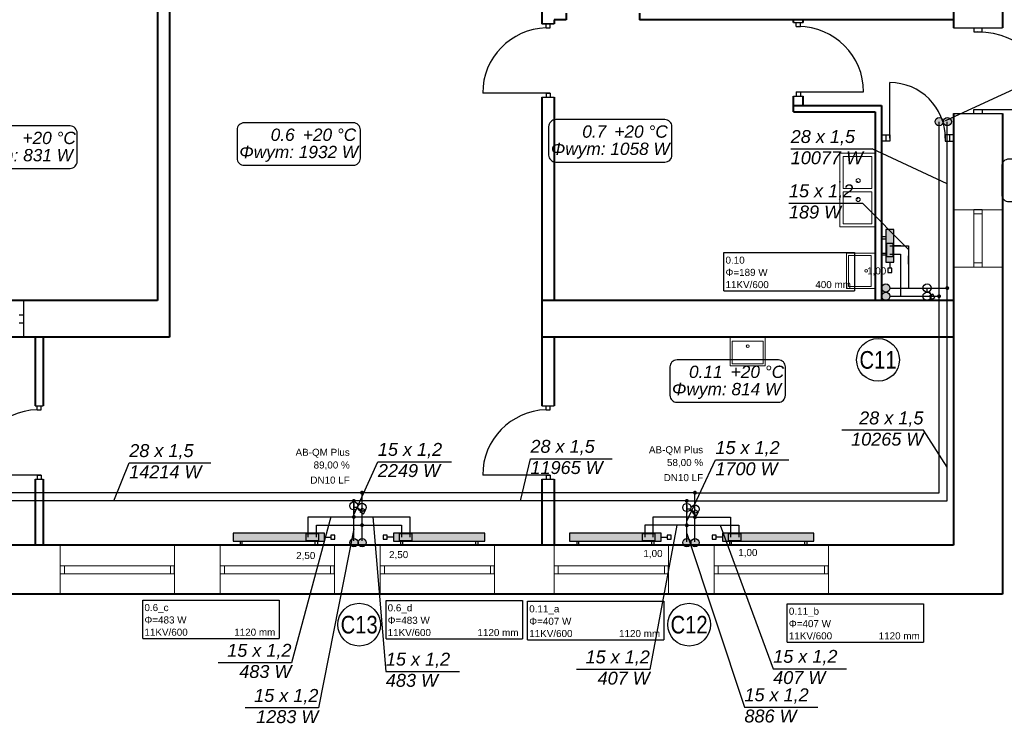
# Model space of a CAD drawing. Header units: millimetres. Extents: x 50532 to 99257, y 49161 to 61325.
# Tile 14 of 95: x 66514 to 67720, y 50653 to 51515. Entities that reach past the tile are written whole.
import ezdxf
from ezdxf import colors
from ezdxf.entities.mleader import LeaderData, LeaderLine
from ezdxf.enums import TextEntityAlignment as Align
from ezdxf.lldxf.tags import DXFTag
from ezdxf.math import Vec2, Vec3

# ---------------------------------------------------------------- set-up
doc = ezdxf.new("R2010")
doc.units = ezdxf.units.MM
for name, color, linetype, lineweight in [('cienka', 250, 'Continuous', 18), ('gruba', 8, 'Continuous', 40), ('IS_OPIS', 7, 'Continuous', 9), ('KRESKOWANIE', 9, 'Continuous', 0), ('średnia', 8, 'Continuous', 25)]:
    doc.layers.add(name, color=color, linetype=linetype, lineweight=lineweight)
for name, color, linetype in [('CP_UCSSPEC', 8, 'Continuous'), ('IS_Opisy_działek_Therm', 7, 'SOLID'), ('IS_Text_Armatury_Therm', 7, 'Continuous'), ('IS_Text_Konstrukcji', 7, 'Continuous'), ('IS_Text_Odbiornikow_Therm', 7, 'Continuous'), ('TABELKA', 7, 'Continuous')]:
    doc.layers.add(name, color=color, linetype=linetype)
for name, color, linetype, true_color in [('IS_Armatura_podłączeniowa_grz._dolnozas.', 7, 'SOLID', 0x000000), ('IS_Armatura_Therm', 7, 'SOLID', 0x000000), ('IS_Grafika', 7, 'SOLID', 0x000000), ('IS_Grzejniki_Plan_rzut', 7, 'SOLID', 0x000000)]:
    doc.layers.add(name, color=color, linetype=linetype, true_color=true_color)
doc.layers.add('IS_Powrót', color=5, linetype='DASH', lineweight=30, true_color=0x0000ff)
doc.layers.add('IS_Zasilanie', color=1, linetype='SOLID', lineweight=30, true_color=0xff0000)
doc.styles.add('ARIAL', font='ARIALN.TTF')
doc.styles.add('Arial Narrow_1', font='ARIALN.TTF')
doc.styles.add('CP_ATTR', font='romans.shx')
doc.styles.get("Standard").update_dxf_attribs({"font": 'GOTHIC.TTF'})
tags = doc.linetypes.add('DASH', pattern=[15, 10, -5]).pattern_tags.tags
tags[6:7] = [DXFTag(74, 4), DXFTag(75, 0), DXFTag(340, '0'), DXFTag(46, 0.0), DXFTag(50, 0.0), DXFTag(44, 0.0), DXFTag(45, 0.0)]
tags[4:5] = [DXFTag(74, 4), DXFTag(75, 0), DXFTag(340, '0'), DXFTag(46, 0.0), DXFTag(50, 0.0), DXFTag(44, 0.0), DXFTag(45, 0.0)]
tags = doc.linetypes.add('SOLID', pattern=[10, 10, 0]).pattern_tags.tags
tags[6:7] = [DXFTag(74, 4), DXFTag(75, 0), DXFTag(340, '0'), DXFTag(46, 0.0), DXFTag(50, 0.0), DXFTag(44, 0.0), DXFTag(45, 0.0)]
tags[4:5] = [DXFTag(74, 4), DXFTag(75, 0), DXFTag(340, '0'), DXFTag(46, 0.0), DXFTag(50, 0.0), DXFTag(44, 0.0), DXFTag(45, 0.0)]

# ---------------------------------------------------------------- blocks, each defined once
blk = doc.blocks.new('cp_insbp_1')
blk.add_point((0, 0))
at = {"style": 'CP_ATTR', "flags": 9}
for tag in ['FORM', 'TYPE', 'ID', 'WIDTH', 'HEIGHT', 'SYSTEM', 'VERSION', 'PIPE', 'OTHER']:
    blk.add_attdef(tag, text='', height=0.00005, dxfattribs=at).set_placement((-1, 1), align=Align.MIDDLE_LEFT)
blk = doc.blocks.new('cp_insbp_2')
blk.add_point((0, 0))
at = {"style": 'CP_ATTR', "flags": 9}
for tag in ['FORM', 'TYPE', 'ID', 'WIDTH', 'HEIGHT', 'SYSTEM', 'VERSION', 'PIPE', 'OTHER']:
    blk.add_attdef(tag, text='', height=0.00005, dxfattribs=at).set_placement((-1, 1), align=Align.MIDDLE_LEFT)
blk = doc.blocks.new('cp_insbp_3')
blk.add_point((0, 0))
at = {"style": 'CP_ATTR', "flags": 9}
for tag in ['OTHER', 'PIPE', 'VERSION', 'SYSTEM', 'HEIGHT', 'WIDTH', 'ID', 'TYPE', 'FORM']:
    blk.add_attdef(tag, text='', height=0.00005, dxfattribs=at).set_placement((-1, 1), align=Align.MIDDLE_LEFT)
blk = doc.blocks.new('2DARZ_115a_f5x525s')
for p, q in [((-21.5, 0), (21.5, 0)), ((-21.5, 0), (-21.5, -35)), ((21.5, 0), (21.5, -35)), ((-19, -5), (19, -5)), ((-19, -5), (-19, -32.5)), ((19, -5), (19, -32.5)), ((-21.5, -35), (21.5, -35)), ((-19, -32.5), (19, -32.5))]:
    blk.add_line(p, q)
blk.add_circle((0, -10.9), 1.75)
at = {"layer": 'CP_UCSSPEC', "xscale": 0.005, "yscale": 0.005, "zscale": 0.005}
for name, p in [('cp_insbp_2', (-21.5, 0)), ('cp_insbp_1', (0, 0)), ('cp_insbp_3', (21.5, 0))]:
    blk.add_blockref(name, p, dxfattribs=at)
at = {"style": 'CP_ATTR', "flags": 9}
for tag in ['OTHER', 'PRICE', 'WEIGHT', 'CHARACTER', 'ORDER-NO', 'PRODUCT-TYPE', 'ARTICLE', 'PRODUCER', 'NUMBER', 'GROUP', 'NAME']:
    blk.add_attdef(tag, text='', height=0.00005, dxfattribs=at).set_placement((-9.4, -1.2), align=Align.MIDDLE_LEFT)
blk = doc.blocks.new('cp_insbp_4')
blk.add_point((0, 0))
at = {"style": 'CP_ATTR', "flags": 9}
for tag in ['FORM', 'TYPE', 'ID', 'WIDTH', 'HEIGHT', 'SYSTEM', 'VERSION', 'PIPE', 'OTHER']:
    blk.add_attdef(tag, text='', height=0.0000025, dxfattribs=at).set_placement((0, 0), align=Align.MIDDLE_LEFT)
blk = doc.blocks.new('G$CBFF5C414')
for p, q in [((0, 43), (90.4, 43)), ((0, 0), (0, 43)), ((4, 39), (43.2, 39)), ((4, 4), (4, 39)), ((43.2, 39), (43.2, 4)), ((86.4, 39), (47.2, 39)), ((47.2, 39), (47.2, 4)), ((86.4, 4), (86.4, 39)), ((90.4, 43), (90.4, 0)), ((90.4, 0), (0, 0)), ((43.2, 4), (4, 4)), ((47.2, 4), (86.4, 4))]:
    blk.add_line(p, q)
for centre in [(33.6, 20.7), (56.8, 20.7)]:
    blk.add_circle(centre, 2.5)
at = {"layer": 'CP_UCSSPEC'}
for name, p, xscale, yscale, zscale in [('cp_insbp_2', (0, 43), 0.005, 0.005, 0.005), ('cp_insbp_1', (35, 43), 0.005, 0.005, 0.005), ('cp_insbp_3', (70, 43), 0.005, 0.005, 0.005), ('cp_insbp_4', (35, 21.5), 0.1, 0.1, 0.1), ('cp_insbp_4', (55.4, 21.5), -0.1, 0.1, 0.1)]:
    blk.add_blockref(name, p, dxfattribs=dict(at, xscale=xscale, yscale=yscale, zscale=zscale))
at = {"style": 'CP_ATTR', "flags": 9}
for tag in ['NAME', 'GROUP', 'NUMBER', 'PRODUCER', 'ARTICLE', 'PRODUCT-TYPE', 'ORDER-NO', 'CHARACTER', 'WEIGHT', 'PRICE', 'OTHER']:
    blk.add_attdef(tag, text='', height=0.00005, dxfattribs=at).set_placement((20.8, 43), align=Align.MIDDLE_LEFT)
blk = doc.blocks.new('G$CD8E8D5A8')
at = {"layer": 'cienka'}
for p, q in [((4647, 1703.5), (4587, 1703.5)), ((4612, 1633.5), (4612, 1703.5)), ((4622, 1633.5), (4622, 1703.5)), ((4622, 1698.5), (4612, 1698.5)), ((4647, 1633.5), (4587, 1633.5)), ((4622, 1638.5), (4612, 1638.5)), ((3493, 1232.5), (3493, 1292.5)), ((3633, 1232.5), (3633, 1292.5)), ((3689, 1232.5), (3689, 1292.5)), ((3829, 1232.5), (3829, 1292.5)), ((3885, 1232.5), (3885, 1292.5)), ((4025, 1232.5), (4025, 1292.5)), ((4098, 1232.5), (4098, 1292.5)), ((4238, 1232.5), (4238, 1292.5)), ((4294, 1232.5), (4294, 1292.5)), ((4434, 1232.5), (4434, 1292.5)), ((3493, 1267.5), (3633, 1267.5)), ((3498, 1257.5), (3498, 1267.5)), ((3628, 1257.5), (3628, 1267.5)), ((3689, 1267.5), (3829, 1267.5)), ((3694, 1257.5), (3694, 1267.5)), ((3824, 1257.5), (3824, 1267.5)), ((3885, 1267.5), (4025, 1267.5)), ((3890, 1257.5), (3890, 1267.5)), ((4020, 1257.5), (4020, 1267.5)), ((4098, 1267.5), (4238, 1267.5)), ((4103, 1257.5), (4103, 1267.5)), ((4233, 1257.5), (4233, 1267.5)), ((4294, 1267.5), (4434, 1267.5)), ((4299, 1257.5), (4299, 1267.5)), ((4429, 1257.5), (4429, 1267.5)), ((3493, 1257.5), (3633, 1257.5)), ((3689, 1257.5), (3829, 1257.5)), ((3885, 1257.5), (4025, 1257.5)), ((4098, 1257.5), (4238, 1257.5)), ((4294, 1257.5), (4434, 1257.5))]:
    blk.add_line(p, q, dxfattribs=at)
at = {"layer": 'gruba'}
for p, q in [((4647, 2228.5), (4647, 1926.5)), ((3612, 2168.5), (3612, 1592.5)), ((3627, 2168.5), (3627, 1547.5)), ((4083, 2168.5), (4083, 1931.5)), ((4587, 2168.5), (4587, 1926.5)), ((4112.5, 1944.5), (4112.5, 1936.5)), ((4202.5, 1944.5), (4202.5, 1936.5)), ((4098, 1936.5), (4098, 1931.5)), ((4112.5, 1936.5), (4098, 1936.5)), ((4587, 1936.5), (4202.5, 1936.5)), ((4391, 1933), (4391, 1936.5)), ((4403, 1933), (4403, 1936.5)), ((4083, 1841.5), (4083, 1463.5)), ((4098, 1841.5), (4098, 1592.5)), ((4391, 1831.5), (4391, 1843)), ((4403, 1831.5), (4403, 1843)), ((4391, 1831.5), (4499, 1831.5)), ((4391, 1823.5), (4391, 1831.5)), ((4391, 1823.5), (4491, 1823.5)), ((4491, 1823.5), (4491, 1592.5)), ((4499, 1831.5), (4499, 1592.5)), ((4587, 1821.5), (4587, 1292.5)), ((4647, 1821.5), (4647, 1232.5)), ((3612, 1592.5), (3155.8, 1592.5)), ((4587, 1592.5), (4083, 1592.5)), ((3627, 1547.5), (3155.8, 1547.5)), ((3462.2, 1547.5), (3462.2, 1463.5)), ((3472.2, 1547.5), (3472.2, 1463.5)), ((4587, 1547.5), (4083, 1547.5)), ((4098, 1547.5), (4098, 1463.5)), ((3462.2, 1373.5), (3462.2, 1292.5)), ((3472.2, 1373.5), (3472.2, 1292.5)), ((4083, 1373.5), (4083, 1292.5)), ((4098, 1373.5), (4098, 1292.5)), ((4587, 1292.5), (2413, 1292.5)), ((4647, 1232.5), (2458, 1232.5))]:
    blk.add_line(p, q, dxfattribs=at)
at = {"layer": 'średnia'}
for p, q in [((4098, 1931.5), (4083, 1931.5)), ((4083, 1931.5), (4098, 1931.5)), ((4088, 1926.5), (4088, 1931.5)), ((4093, 1926.5), (4093, 1931.5)), ((4391, 1933), (4403, 1933)), ((4394.5, 1928), (4394.5, 1933)), ((4399.5, 1928), (4399.5, 1933)), ((4088, 1926.5), (4093, 1926.5)), ((4394.5, 1928), (4399.5, 1928)), ((4587, 1926.5), (4647, 1926.5)), ((4612, 1926.5), (4612, 1921.5)), ((4612, 1921.5), (4622, 1921.5)), ((4622, 1921.5), (4622, 1926.5)), ((4509, 1791.5), (4509, 1859.5)), ((4093, 1846.5), (4010.4, 1846.5)), ((4088, 1846.5), (4093, 1846.5)), ((4088, 1846.5), (4088, 1841.5)), ((4093, 1846.5), (4093, 1841.5)), ((4394.5, 1848), (4399.5, 1848)), ((4394.5, 1848), (4394.5, 1843)), ((4397, 1848), (4477, 1848)), ((4399.5, 1848), (4399.5, 1843)), ((4083, 1841.5), (4098, 1841.5)), ((4391, 1843), (4403, 1843)), ((4587, 1821.5), (4647, 1821.5)), ((4612, 1821.5), (4612, 1826.5)), ((4612, 1826.5), (4622, 1826.5)), ((4617, 1826.5), (4712, 1826.5)), ((4622, 1826.5), (4622, 1821.5)), ((4499, 1795.5), (4504, 1795.5)), ((4504, 1787.5), (4499, 1787.5)), ((4504, 1795.5), (4504, 1787.5)), ((4504, 1795.5), (4509, 1795.5)), ((4509, 1787.5), (4504, 1787.5)), ((4509, 1795.5), (4509, 1787.5)), ((4582, 1795.5), (4577, 1795.5)), ((4577, 1795.5), (4577, 1787.5)), ((4577, 1787.5), (4582, 1787.5)), ((4587, 1795.5), (4582, 1795.5)), ((4582, 1795.5), (4582, 1787.5)), ((4582, 1787.5), (4587, 1787.5)), ((4622, 1703.5), (4612, 1703.5)), ((3447.8, 1592.5), (3447.8, 1547.5)), ((3442.8, 1575), (3447.8, 1575)), ((3442.8, 1565), (3447.8, 1565)), ((3462.2, 1463.5), (3472.2, 1463.5)), ((3464.7, 1458.5), (3464.7, 1463.5)), ((3469.7, 1458.5), (3469.7, 1463.5)), ((4083, 1463.5), (4098, 1463.5)), ((4088, 1458.5), (4088, 1463.5)), ((4093, 1458.5), (4093, 1463.5)), ((3464.7, 1458.5), (3469.7, 1458.5)), ((4088, 1458.5), (4093, 1458.5)), ((3469.7, 1378.5), (3387.2, 1378.5)), ((3464.7, 1378.5), (3469.7, 1378.5)), ((3464.7, 1378.5), (3464.7, 1373.5)), ((3469.7, 1378.5), (3469.7, 1373.5)), ((4093, 1378.5), (4010.4, 1378.5)), ((4088, 1378.5), (4093, 1378.5)), ((4088, 1378.5), (4088, 1373.5)), ((4093, 1378.5), (4093, 1373.5)), ((3462.2, 1373.5), (3472.2, 1373.5)), ((4083, 1373.5), (4098, 1373.5)), ((3633, 1257.5), (3633, 1267.5)), ((3829, 1257.5), (3829, 1267.5)), ((4025, 1257.5), (4025, 1267.5)), ((4238, 1257.5), (4238, 1267.5)), ((4434, 1257.5), (4434, 1267.5))]:
    blk.add_line(p, q, dxfattribs=at)
for centre, radius, start, end in [((4090.5, 1846.5), 80.1, 91.8396, 179.9791), ((4397, 1848), 80, 0, 90), ((4617, 1826.5), 95, 0, 90), ((4509, 1791.5), 68, 0, 90), ((3467.2, 1378.5), 80.1, 91.8396, 179.9791), ((4090.5, 1378.5), 80.1, 91.8396, 179.9791)]:
    blk.add_arc(centre, radius, start, end, dxfattribs=at)
at = {"layer": 'KRESKOWANIE', "ltscale": 20, "xscale": -1, "rotation": 89.99999999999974}
blk.add_blockref('G$CBFF5C414', (4491, 1773), dxfattribs=at)
at = {"layer": 'KRESKOWANIE', "ltscale": 20}
for p, rotation in [((4491, 1628.8), 269.9999999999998), ((4335, 1547.5), 359.9999999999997)]:
    blk.add_blockref('2DARZ_115a_f5x525s', p, dxfattribs=dict(at, rotation=rotation))

msp = doc.modelspace()

# ---------------------------------------------------------------- hatches: boundary and pattern name
at = {"layer": 'IS_Grafika', "transparency": 33554687}
h = msp.add_hatch(color=7, dxfattribs=at)
h.dxf.hatch_style = 1
edge = h.paths.add_edge_path()
edge.add_arc((67650, 51389.6), 5, 0, 360)
edge = h.paths.add_edge_path()
edge.add_arc((67640, 51389.6), 5, 0, 360)
h = msp.add_hatch(color=7, dxfattribs=at)
h.dxf.hatch_style = 1
edge = h.paths.add_edge_path()
edge.add_arc((67574.7, 51175.8), 5, 0, 360)
edge = h.paths.add_edge_path()
edge.add_arc((67574.7, 51185.8), 5, 0, 360)
h = msp.add_hatch(color=7, dxfattribs=at)
h.dxf.hatch_style = 1
edge = h.paths.add_edge_path()
edge.add_arc((66933.3, 50873.9), 5, 0, 360)
edge = h.paths.add_edge_path()
edge.add_arc((66923.3, 50873.9), 5, 0, 360)
h = msp.add_hatch(color=7, dxfattribs=at)
h.dxf.hatch_style = 1
edge = h.paths.add_edge_path()
edge.add_arc((67341, 50873.9), 5, 0, 360)
edge = h.paths.add_edge_path()
edge.add_arc((67331, 50873.9), 5, 0, 360)
at = {"layer": 'IS_Grzejniki_Plan_rzut'}
for points in [[(67574.6, 51257.5), (67574.6, 51217.5), (67584.6, 51217.5), (67584.6, 51257.5)], [(66775.3, 50875.6), (66887.3, 50875.6), (66887.3, 50885.6), (66775.3, 50885.6)], [(66971.7, 50875.6), (67083.7, 50875.6), (67083.7, 50885.6), (66971.7, 50885.6)], [(67187.4, 50875.6), (67299.4, 50875.6), (67299.4, 50885.6), (67187.4, 50885.6)], [(67374.6, 50875.6), (67486.6, 50875.6), (67486.6, 50885.6), (67374.6, 50885.6)]]:
    msp.add_hatch(color=8, dxfattribs=at).paths.add_polyline_path(points)
at = {"layer": 'IS_Opisy_działek_Therm'}
h = msp.add_hatch(color=1, dxfattribs=at)
edge = h.paths.add_edge_path()
edge.add_arc((67650, 51185.8), 2.4, 90, 450)
h = msp.add_hatch(color=1, dxfattribs=at)
edge = h.paths.add_edge_path()
edge.add_arc((66923.2, 50925.1), 2.4, 90, 450)
h = msp.add_hatch(color=1, dxfattribs=at)
edge = h.paths.add_edge_path()
edge.add_arc((67331, 50925.1), 2.4, 90, 450)
h = msp.add_hatch(color=1, dxfattribs=at)
edge = h.paths.add_edge_path()
edge.add_arc((66923.2, 50905.4), 2.4, 90, 450)
h = msp.add_hatch(color=1, dxfattribs=at)
edge = h.paths.add_edge_path()
edge.add_arc((67331, 50895.2), 2.4, 90, 450)
at = {"layer": 'IS_Powrót'}
h = msp.add_hatch(color=256, dxfattribs=at)
edge = h.paths.add_edge_path()
edge.add_arc((67640, 51175.8), 2.4, 90, 450)
h = msp.add_hatch(color=256, dxfattribs=at)
edge = h.paths.add_edge_path()
edge.add_arc((66933.2, 50935.1), 2.4, 90, 450)
h = msp.add_hatch(color=256, dxfattribs=at)
edge = h.paths.add_edge_path()
edge.add_arc((67341, 50935.1), 2.4, 90, 450)
at = {"layer": 'IS_Text_Armatury_Therm'}
h = msp.add_hatch(color=5, dxfattribs=at)
edge = h.paths.add_edge_path()
edge.add_arc((67341, 50905.2), 2.4, 90, 450)
h = msp.add_hatch(color=5, dxfattribs=at)
edge = h.paths.add_edge_path()
edge.add_arc((66933.2, 50895.4), 2.4, 90, 450)

# ---------------------------------------------------------------- linework, layer by layer
at = {"layer": 'IS_Armatura_podłączeniowa_grz._dolnozas.'}
for p, q in [((67575.6, 51240.5), (67575.6, 51224.5)), ((67583.6, 51240.5), (67575.6, 51240.5)), ((67583.6, 51224.5), (67583.6, 51240.5)), ((67575.6, 51224.5), (67583.6, 51224.5)), ((66880.3, 50884.6), (66864.3, 50884.6)), ((66864.3, 50884.6), (66864.3, 50876.6)), ((66880.3, 50876.6), (66880.3, 50884.6)), ((66994.7, 50884.6), (66978.7, 50884.6)), ((66978.7, 50884.6), (66978.7, 50876.6)), ((66994.7, 50876.6), (66994.7, 50884.6)), ((67292.4, 50884.6), (67276.4, 50884.6)), ((67276.4, 50884.6), (67276.4, 50876.6)), ((67292.4, 50876.6), (67292.4, 50884.6)), ((67397.6, 50884.6), (67381.6, 50884.6)), ((67381.6, 50884.6), (67381.6, 50876.6)), ((67397.6, 50876.6), (67397.6, 50884.6)), ((66864.3, 50876.6), (66880.3, 50876.6)), ((66978.7, 50876.6), (66994.7, 50876.6)), ((67276.4, 50876.6), (67292.4, 50876.6)), ((67381.6, 50876.6), (67397.6, 50876.6))]:
    msp.add_line(p, q, dxfattribs=at)
at = {"layer": 'IS_Armatura_Therm'}
for p, q in [((67593.3, 51237.5), (67583.3, 51237.5)), ((67579.6, 51217.5), (67579.6, 51210)), ((67602.6, 51215.2), (67602.6, 51225.2)), ((67577.1, 51210), (67577.1, 51205)), ((67582.1, 51210), (67577.1, 51210)), ((67582.1, 51205), (67582.1, 51210)), ((67577.1, 51205), (67582.1, 51205)), ((67625.3, 51180.8), (67625.3, 51185.8)), ((66923.2, 50922.1), (66923.2, 50912.1)), ((66928.2, 50917.1), (66923.2, 50917.1)), ((67331, 50920), (67331, 50910)), ((67336, 50915), (67331, 50915)), ((66887.3, 50880.6), (66894.8, 50880.6)), ((66899.8, 50883.1), (66894.8, 50883.1)), ((66894.8, 50883.1), (66894.8, 50878.1)), ((66899.8, 50878.1), (66899.8, 50883.1)), ((66964.2, 50883.1), (66959.2, 50883.1)), ((66959.2, 50883.1), (66959.2, 50878.1)), ((66964.2, 50878.1), (66964.2, 50883.1)), ((66971.7, 50880.6), (66964.2, 50880.6)), ((67299.4, 50880.6), (67306.9, 50880.6)), ((67311.9, 50883.1), (67306.9, 50883.1)), ((67306.9, 50883.1), (67306.9, 50878.1)), ((67311.9, 50878.1), (67311.9, 50883.1)), ((67367.1, 50883.1), (67362.1, 50883.1)), ((67362.1, 50883.1), (67362.1, 50878.1)), ((67367.1, 50878.1), (67367.1, 50883.1)), ((67374.6, 50880.6), (67367.1, 50880.6)), ((66894.8, 50878.1), (66899.8, 50878.1)), ((66959.2, 50878.1), (66964.2, 50878.1)), ((67306.9, 50878.1), (67311.9, 50878.1)), ((67362.1, 50878.1), (67367.1, 50878.1))]:
    msp.add_line(p, q, dxfattribs=at)
at = {"layer": 'IS_Armatura_Therm', "color": 1}
for p, q in [((67627.8, 51181.5), (67630.3, 51177.2)), ((67632.4, 51178.4), (67628.1, 51175.9)), ((67628.1, 51175.9), (67630.6, 51171.6)), ((67630.6, 51171.6), (67634.9, 51174.1)), ((67634.9, 51174.1), (67632.4, 51178.4)), ((66927.6, 50916.4), (66931.9, 50913.9)), ((66933.1, 50916.1), (66930.6, 50911.8)), ((66937.5, 50913.6), (66933.1, 50916.1)), ((66930.6, 50911.8), (66935, 50909.3)), ((66935, 50909.3), (66937.5, 50913.6)), ((67335.3, 50914.5), (67339.6, 50912)), ((67340.9, 50914.1), (67338.4, 50909.8)), ((67338.4, 50909.8), (67342.7, 50907.3)), ((67345.2, 50911.6), (67340.9, 50914.1)), ((67342.7, 50907.3), (67345.2, 50911.6))]:
    msp.add_line(p, q, dxfattribs=at)
for centre in [(67625.3, 51185.8), (66923.2, 50918.9), (67331, 50917)]:
    msp.add_ellipse(centre, major_axis=(5, 0), ratio=1, dxfattribs=at)
at = {"layer": 'IS_Armatura_Therm'}
for centre in [(67625.3, 51175.8), (66933.2, 50917.1), (67341, 50915)]:
    msp.add_ellipse(centre, major_axis=(5, 0), ratio=1, dxfattribs=at)
at = {"layer": 'IS_Grafika'}
for centre in [(67640, 51389.6), (67650, 51389.6), (67574.7, 51185.8), (67574.7, 51175.8), (66923.3, 50873.9), (66933.3, 50873.9), (67331, 50873.9), (67341, 50873.9)]:
    msp.add_circle(centre, 5, dxfattribs=at)
at = {"layer": 'IS_Grzejniki_Plan_rzut'}
for p, q in [((67574.6, 51257.5), (67574.6, 51217.5)), ((67584.6, 51257.5), (67574.6, 51257.5)), ((67584.6, 51217.5), (67584.6, 51257.5)), ((67574.6, 51248.7), (67569.6, 51248.7)), ((67569.6, 51248.7), (67569.6, 51246.2)), ((67569.6, 51246.2), (67574.6, 51246.2)), ((67569.6, 51226.2), (67569.6, 51228.7)), ((67569.6, 51228.7), (67574.6, 51228.7)), ((67574.6, 51226.2), (67569.6, 51226.2)), ((67574.6, 51217.5), (67584.6, 51217.5)), ((66887.3, 50885.6), (66775.3, 50885.6)), ((66775.3, 50885.6), (66775.3, 50875.6)), ((66887.3, 50875.6), (66887.3, 50885.6)), ((67083.7, 50885.6), (66971.7, 50885.6)), ((66971.7, 50885.6), (66971.7, 50875.6)), ((67083.7, 50875.6), (67083.7, 50885.6)), ((67299.4, 50885.6), (67187.4, 50885.6)), ((67187.4, 50885.6), (67187.4, 50875.6)), ((67299.4, 50875.6), (67299.4, 50885.6)), ((67486.6, 50885.6), (67374.6, 50885.6)), ((67374.6, 50885.6), (67374.6, 50875.6)), ((67486.6, 50875.6), (67486.6, 50885.6)), ((66775.3, 50875.6), (66887.3, 50875.6)), ((66784, 50875.6), (66784, 50870.6)), ((66784, 50870.6), (66786.5, 50870.6)), ((66786.5, 50870.6), (66786.5, 50875.6)), ((66876, 50870.6), (66876, 50875.6)), ((66878.5, 50870.6), (66876, 50870.6)), ((66878.5, 50875.6), (66878.5, 50870.6)), ((66971.7, 50875.6), (67083.7, 50875.6)), ((66980.5, 50875.6), (66980.5, 50870.6)), ((66980.5, 50870.6), (66983, 50870.6)), ((66983, 50870.6), (66983, 50875.6)), ((67072.5, 50870.6), (67072.5, 50875.6)), ((67075, 50870.6), (67072.5, 50870.6)), ((67075, 50875.6), (67075, 50870.6)), ((67187.4, 50875.6), (67299.4, 50875.6)), ((67196.2, 50875.6), (67196.2, 50870.6)), ((67196.2, 50870.6), (67198.7, 50870.6)), ((67198.7, 50870.6), (67198.7, 50875.6)), ((67288.2, 50870.6), (67288.2, 50875.6)), ((67290.7, 50870.6), (67288.2, 50870.6)), ((67290.7, 50875.6), (67290.7, 50870.6)), ((67374.6, 50875.6), (67486.6, 50875.6)), ((67383.4, 50875.6), (67383.4, 50870.6)), ((67383.4, 50870.6), (67385.9, 50870.6)), ((67385.9, 50870.6), (67385.9, 50875.6)), ((67475.4, 50870.6), (67475.4, 50875.6)), ((67477.9, 50870.6), (67475.4, 50870.6)), ((67477.9, 50875.6), (67477.9, 50870.6))]:
    msp.add_line(p, q, dxfattribs=at)
at = {"layer": 'IS_Opisy_działek_Therm'}
for p, q in [((67458.3, 51356.3), (67558.2, 51356.3)), ((67456.1, 51289.7), (67546, 51289.7)), ((67602.6, 51232.9), (67546, 51289.7)), ((67620.8, 51011.5), (67520.8, 51011.5)), ((67650, 50966.4), (67620.8, 51011.5)), ((67127.1, 50925.1), (67139.5, 50976.7)), ((67139.5, 50976.7), (67239.4, 50976.7)), ((66629.3, 50925.1), (66648.1, 50971.5)), ((66648.1, 50971.5), (66748, 50971.5)), ((66923.2, 50907.9), (66952.6, 50972.9)), ((66952.6, 50972.9), (67042.6, 50972.9)), ((67331, 50900.2), (67366, 50975.2)), ((67366, 50975.2), (67455.9, 50975.2)), ((66895.2, 50905.4), (66846.8, 50726.8)), ((66946.6, 50905.4), (66962.4, 50716)), ((67318.9, 50895.2), (67285.7, 50718.6)), ((67371.8, 50895.2), (67436.8, 50719.3)), ((66923.2, 50890.7), (66879.8, 50671.5)), ((67331, 50885), (67401.6, 50672.3)), ((66846.8, 50726.8), (66756.9, 50726.8)), ((66962.4, 50716), (67052.4, 50716)), ((67285.7, 50718.6), (67195.8, 50718.6)), ((67436.8, 50719.3), (67526.7, 50719.3)), ((66879.8, 50671.5), (66789.9, 50671.5)), ((67401.6, 50672.3), (67491.5, 50672.3))]:
    msp.add_line(p, q, dxfattribs=at)
at = {"layer": 'IS_Powrót'}
for p, q in [((67640, 51227.5), (67640, 51389.6)), ((67579.6, 51227.5), (67592.6, 51227.5)), ((67592.6, 51227.5), (67592.6, 51175.8)), ((67640, 50935.1), (67640, 51227.5)), ((67579.6, 51175.8), (67640, 51175.8)), ((66933.2, 50935.1), (66345.5, 50935.1)), ((66933.2, 50895.4), (66933.2, 50935.1)), ((67341, 50935.1), (66933.2, 50935.1)), ((67341, 50905.2), (67341, 50935.1)), ((67341, 50935.1), (67640, 50935.1)), ((67341, 50905.2), (67289.4, 50905.2)), ((67289.4, 50905.2), (67289.4, 50880.6)), ((67341, 50874.9), (67341, 50905.2)), ((67341, 50905.2), (67384.6, 50905.2)), ((67384.6, 50905.2), (67384.6, 50880.6)), ((66877.3, 50880.6), (66877.3, 50895.4)), ((66877.3, 50895.4), (66933.2, 50895.4)), ((66933.2, 50876), (66933.2, 50895.4)), ((66933.2, 50895.4), (66981.7, 50895.4)), ((66981.7, 50895.4), (66981.7, 50880.6))]:
    msp.add_line(p, q, dxfattribs=at)
at = {"layer": 'IS_Text_Konstrukcji', "linetype": 'SOLID'}
for points in [[(66788.8, 51336.3), (66922.5, 51336.3, 0.414214), (66931.2, 51344.9), (66931.2, 51379.6, 0.414214), (66922.5, 51388.3), (66788.8, 51388.3, 0.414214), (66780.2, 51379.6), (66780.2, 51344.9, 0.414214), (66788.8, 51336.3)], [(67170.4, 51340.2), (67304.1, 51340.2, 0.414214), (67312.8, 51348.8), (67312.8, 51383.5, 0.414214), (67304.1, 51392.2), (67170.4, 51392.2, 0.414214), (67161.8, 51383.5), (67161.8, 51348.8, 0.414214), (67170.4, 51340.2)], [(66451.5, 51332.4), (66575.7, 51332.4, 0.414214), (66584.3, 51341.1), (66584.3, 51375.7, 0.414214), (66575.7, 51384.4), (66451.5, 51384.4, 0.414214), (66442.8, 51375.7), (66442.8, 51341.1, 0.414214), (66451.5, 51332.4)], [(67725.4, 51291.8), (67849.6, 51291.8, 0.414214), (67858.2, 51300.5), (67858.2, 51335.1, 0.414214), (67849.6, 51343.8), (67725.4, 51343.8, 0.414214), (67716.8, 51335.1), (67716.8, 51300.5, 0.414214), (67725.4, 51291.8)], [(67319, 51045.8), (67443.2, 51045.8, 0.414214), (67451.8, 51054.4), (67451.8, 51089.1, 0.414214), (67443.2, 51097.8), (67319, 51097.8, 0.414214), (67310.3, 51089.1), (67310.3, 51054.4, 0.414214), (67319, 51045.8)]]:
    msp.add_lwpolyline(points, format="xyb", dxfattribs=at)
at = {"layer": 'IS_Text_Konstrukcji', "ltscale": 20}
for centre in [(67565.2, 51097.8), (66929.7, 50773.4), (67333.8, 50773.4)]:
    msp.add_circle(centre, 26.2, dxfattribs=at)
at = {"layer": 'IS_Text_Odbiornikow_Therm', "linetype": 'SOLID'}
for p, q in [((67376.4, 51182.5), (67376.4, 51229.5)), ((67376.4, 51229.5), (67536.4, 51229.5)), ((67536.4, 51229.5), (67536.4, 51182.5)), ((67376.4, 51182.5), (67536.4, 51182.5)), ((66664.7, 50756.5), (66664.7, 50803.5)), ((66664.7, 50803.5), (66831.7, 50803.5)), ((66831.7, 50803.5), (66831.7, 50756.5)), ((66962.6, 50756.2), (66962.6, 50803.2)), ((66962.6, 50803.2), (67129.6, 50803.2)), ((67129.6, 50803.2), (67129.6, 50756.2)), ((67136, 50755), (67136, 50802)), ((67136, 50802), (67303, 50802)), ((67303, 50802), (67303, 50755)), ((67454, 50752), (67454, 50799)), ((67454, 50799), (67621, 50799)), ((67621, 50799), (67621, 50752)), ((66664.7, 50756.5), (66831.7, 50756.5)), ((66962.6, 50756.2), (67129.6, 50756.2)), ((67136, 50755), (67303, 50755)), ((67454, 50752), (67621, 50752))]:
    msp.add_line(p, q, dxfattribs=at)
at = {"layer": 'IS_Zasilanie'}
for p, q in [((67650, 51237.5), (67650, 51389.6)), ((67579.6, 51237.5), (67602.6, 51237.5)), ((67602.6, 51237.5), (67602.6, 51185.8)), ((67650, 50925.1), (67650, 51237.5)), ((67579.6, 51185.8), (67650, 51185.8)), ((66923.2, 50925.1), (66335.5, 50925.1)), ((66923.2, 50905.4), (66923.2, 50925.1)), ((67331, 50925.1), (66923.2, 50925.1)), ((67331, 50905.3), (67331, 50925.1)), ((67331, 50925.1), (67650, 50925.1)), ((66867.3, 50880.6), (66867.3, 50905.4)), ((66867.3, 50905.4), (66923.2, 50905.4)), ((66923.2, 50876), (66923.2, 50905.4)), ((66923.2, 50905.4), (66991.7, 50905.4)), ((66991.7, 50905.4), (66991.7, 50880.6)), ((67331, 50895.2), (67331, 50905.3)), ((67331, 50895.2), (67279.4, 50895.2)), ((67279.4, 50895.2), (67279.4, 50880.6)), ((67331, 50874.9), (67331, 50895.2)), ((67331, 50895.2), (67394.6, 50895.2)), ((67394.6, 50895.2), (67394.6, 50880.6))]:
    msp.add_line(p, q, dxfattribs=at)

# ---------------------------------------------------------------- block references
at = {"layer": 'TABELKA'}
msp.add_blockref('G$CD8E8D5A8', (63070.6, 49578.1), dxfattribs=at)

# ---------------------------------------------------------------- texts
at = {"layer": 'IS_Opisy_działek_Therm', "char_height": 15.84}
for s, insert, attachment_point in [('\\fArial|b0|i1;28 x 1,5', (67458.3, 51360.6), 7), ('\\fArial|b0|i1;10077 W', (67458.3, 51353.4), 1), ('\\fArial|b0|i1;15 x 1,2', (67456.1, 51294.1), 7), ('\\fArial|b0|i1;189 W', (67456.1, 51286.9), 1), ('\\fArial|b0|i1;28 x 1,5', (67620.8, 51015.8), 9), ('\\fArial|b0|i1;10265 W', (67620.8, 51008.6), 3), ('\\fArial|b0|i1;28 x 1,5', (66648.1, 50975.8), 7), ('\\fArial|b0|i1;15 x 1,2', (66952.6, 50977.3), 7), ('\\fArial|b0|i1;28 x 1,5', (67139.5, 50981), 7), ('\\fArial|b0|i1;15 x 1,2', (67366, 50979.5), 7), ('\\fArial|b0|i1;14214 W', (66648.1, 50968.6), 1), ('\\fArial|b0|i1;2249 W', (66952.6, 50970.1), 1), ('\\fArial|b0|i1;11965 W', (67139.5, 50973.8), 1), ('\\fArial|b0|i1;1700 W', (67366, 50972.3), 1), ('\\fArial|b0|i1;15 x 1,2', (66846.8, 50731.1), 9), ('\\fArial|b0|i1;15 x 1,2', (66962.4, 50720.3), 7), ('\\fArial|b0|i1;15 x 1,2', (67285.7, 50723), 9), ('\\fArial|b0|i1;15 x 1,2', (67436.8, 50723.7), 7), ('\\fArial|b0|i1;483 W', (66846.8, 50723.9), 3), ('\\fArial|b0|i1;483 W', (66962.4, 50713.1), 1), ('\\fArial|b0|i1;407 W', (67285.7, 50715.8), 3), ('\\fArial|b0|i1;407 W', (67436.8, 50716.5), 1), ('\\fArial|b0|i1;15 x 1,2', (66879.8, 50675.8), 9), ('\\fArial|b0|i1;15 x 1,2', (67401.6, 50676.6), 7), ('\\fArial|b0|i1;1283 W', (66879.8, 50668.6), 3), ('\\fArial|b0|i1;886 W', (67401.6, 50669.4), 1)]:
    msp.add_mtext(s, dxfattribs=dict(at, insert=insert, attachment_point=attachment_point))
at = {"layer": 'IS_Text_Armatury_Therm', "linetype": 'SOLID', "char_height": 8.64}
for s, insert, attachment_point in [('\\fArial|b0|i0;1,00  ', (67551.8, 51200.9), 7), ('\\fArial|b0|i0;AB-QM Plus', (67351, 50981), 9), ('\\fArial|b0|i0;AB-QM Plus', (66918.2, 50977.9), 9), ('\\fArial|b0|i0;89,00 %', (66918.2, 50963.1), 9), ('\\fArial|b0|i0;58,00 %', (67351, 50966.1), 9), ('\\fArial|b0|i0;DN10 LF  ', (66918.2, 50946.1), 9), ('\\fArial|b0|i0;DN10 LF  ', (67351, 50949.1), 9), ('\\fArial|b0|i0;2,50  ', (66876, 50852.2), 9), ('\\fArial|b0|i0;2,50  ', (66966.3, 50853.3), 7), ('\\fArial|b0|i0;1,00  ', (67301.3, 50854.7), 9), ('\\fArial|b0|i0;1,00  ', (67394, 50855.8), 7)]:
    msp.add_mtext(s, dxfattribs=dict(at, insert=insert, attachment_point=attachment_point))
at = {"layer": 'IS_Text_Konstrukcji', "ltscale": 20, "style": 'Arial Narrow_1'}
for s, p in [('C11', (67565.2, 51097.8)), ('C13', (66929.7, 50773.4)), ('C12', (67333.8, 50773.4))]:
    msp.add_text(s, height=21.6, dxfattribs=at).set_placement(p, align=Align.MIDDLE_CENTER)
at = {"layer": 'IS_Text_Konstrukcji', "linetype": 'SOLID', "char_height": 15.12}
for s, insert, attachment_point in [('\\fArial|b0|i1;+20 °C', (66517.3, 51362), 7), ('\\fArial|b0|i1;0.6', (66850.7, 51365.9), 9), ('\\fArial|b0|i1;+20 °C', (66860.7, 51365.9), 7), ('\\fArial|b0|i1;0.7', (67232.3, 51369.8), 9), ('\\fArial|b0|i1;+20 °C', (67242.3, 51369.8), 7), ('\\fArial|b0|i1;Φwym: 1058 W', (67237.3, 51364), 2), ('\\fArial|b0|i1;Φwym: 831 W', (66512.3, 51356.2), 2), ('\\fArial|b0|i1;Φwym: 1932 W', (66855.7, 51360.1), 2), ('\\fArial|b0|i1;0.11', (67374.8, 51075.4), 9), ('\\fArial|b0|i1;+20 °C', (67384.8, 51075.4), 7), ('\\fArial|b0|i1;Φwym: 814 W', (67379.8, 51069.6), 2)]:
    msp.add_mtext(s, dxfattribs=dict(at, insert=insert, attachment_point=attachment_point))
at = {"layer": 'IS_Text_Odbiornikow_Therm', "linetype": 'SOLID', "char_height": 8.64, "attachment_point": 7}
for s, insert in [('\\fArial|b0|i0;0.10', (67378.4, 51215.6)), ('\\fArial|b0|i0;Φ=189 W', (67378.4, 51200.6)), ('\\fArial|b0|i0;11KV/600', (67378.4, 51185.6)), ('\\fArial|b0|i0;400 mm', (67488.4, 51185.6)), ('\\fArial|b0|i0;0.6_c', (66666.7, 50787.5)), ('\\fArial|b0|i0;0.6_d', (66964.6, 50787.2)), ('\\fArial|b0|i0;Φ=483 W', (66666.7, 50774.7)), ('\\fArial|b0|i0;Φ=483 W', (66964.6, 50774.3)), ('\\fArial|b0|i0;0.11_a', (67138, 50786)), ('\\fArial|b0|i0;0.11_b', (67456, 50783)), ('\\fArial|b0|i0;Φ=407 W', (67138, 50773.1)), ('\\fArial|b0|i0;Φ=407 W', (67456, 50770.2)), ('\\fArial|b0|i0;11KV/600', (66666.7, 50759.7)), ('\\fArial|b0|i0;1120 mm', (66776.7, 50759.7)), ('\\fArial|b0|i0;11KV/600', (66964.6, 50759.3)), ('\\fArial|b0|i0;1120 mm', (67074.6, 50759.3)), ('\\fArial|b0|i0;11KV/600', (67138, 50758.1)), ('\\fArial|b0|i0;1120 mm', (67248, 50758.1)), ('\\fArial|b0|i0;11KV/600', (67456, 50755.2)), ('\\fArial|b0|i0;1120 mm', (67566, 50755.2))]:
    msp.add_mtext(s, dxfattribs=dict(at, insert=insert))

# ---------------------------------------------------------------- next in the draw order: leaders
at = {"layer": 'IS_OPIS'}
ml = msp.add_multileader_mtext('Standard', dxfattribs=at)
ml.set_content('{\\C250;\\c3355443;Wejście instalacji c.o. z kondygnacji piwnicy}', color=256, style='ARIAL')
ml.set_leader_properties(color=256)
ml.build(insert=Vec2(0, 0))
ml.multileader.update_dxf_attribs({"text_left_attachment_type": 6, "text_right_attachment_type": 6, "dogleg_length": 3, "arrow_head_size": 4.5})
ctx = ml.context
ctx.base_point, ctx.char_height, ctx.arrow_head_size, ctx.landing_gap_size, ctx.plane_origin = Vec3(67775.1, 51448.1), 30, 4.5, 1.12, Vec3(66329.1, 51040.5)
ctx.left_attachment, ctx.right_attachment = 6, 6
notes = []
notes.append((ctx, [(0, (1, 1, 0), (67772.1, 51448.1), (1, 0), 3, [(0, [(67645, 51389.6)], 0, [])])]))
ctx.mtext.insert, ctx.mtext.width, ctx.mtext.flow_direction = Vec3(67776.2, 51487), 345.513, 5
ctx.mtext.has_bg_fill, ctx.mtext.bg_color, ctx.mtext.bg_scale_factor, ctx.mtext.bg_transparency, ctx.mtext.use_window_bg_color = 1, -1027028792, 1.5, 0, 1
for ctx, leaders in notes:
    for number, flags, end, landing, length, lines in leaders:
        leader = LeaderData()
        leader.index, (leader.has_last_leader_line, leader.has_dogleg_vector, leader.attachment_direction) = number, flags
        leader.last_leader_point, leader.dogleg_vector, leader.dogleg_length = Vec3(end), Vec3(landing), length
        for number, points, colour, breaks in lines:
            line = LeaderLine()
            line.index, line.vertices, line.color, line.breaks = number, Vec3.list(points), colors.encode_raw_color(colour), breaks
            leader.lines.append(line)
        ctx.leaders.append(leader)

# ---------------------------------------------------------------- next in the draw order: hatches: boundary and pattern name
at = {"layer": 'IS_Grafika', "transparency": 33554687}
h = msp.add_hatch(color=7, dxfattribs=at)
h.dxf.hatch_style = 1
edge = h.paths.add_edge_path()
edge.add_arc((67650, 51389.6), 5, 0, 360)
edge = h.paths.add_edge_path()
edge.add_arc((67640, 51389.6), 5, 0, 360)

# ---------------------------------------------------------------- next in the draw order: linework, layer by layer
at = {"layer": 'IS_Grafika'}
msp.add_circle((67650, 51389.6), 5, dxfattribs=at)
at = {"layer": 'IS_Opisy_działek_Therm'}
msp.add_line((67650, 51313.5), (67558.2, 51356.3), dxfattribs=at)

doc.saveas('drawing.dxf')
